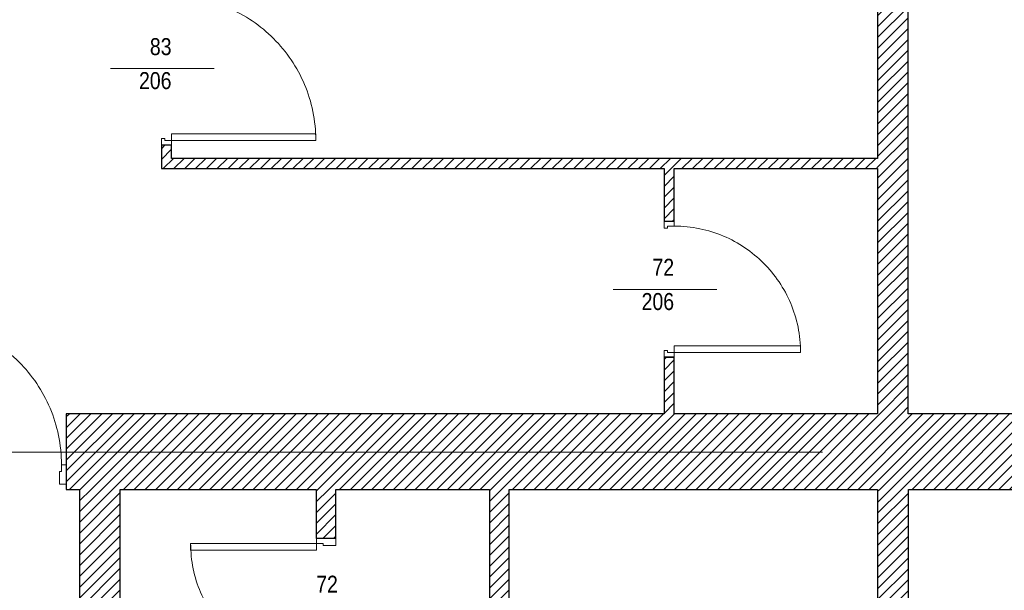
# Model space of a CAD drawing. Header units: millimetres. Extents: x -21056 to 421, y 9759 to 15589.
# Tile 29 of 120: x -6461 to -5881, y 10641 to 10977. Entities that reach past the tile are written whole.
import ezdxf
from ezdxf.enums import TextEntityAlignment as Align

# ---------------------------------------------------------------- set-up
doc = ezdxf.new("R2010")
doc.units = ezdxf.units.MM
doc.header["$LTSCALE"] = 25
doc.header["$MEASUREMENT"] = 0
doc.linetypes.add('Kropki i Kreski', pattern=[670.277762, 352.777767, -176.388884, 0, -141.111112])
doc.linetypes.add('Przerywana', pattern=[240, 120, -120])
for name, color, linetype in [('Drzwi ArchiCAD', 7, 'Continuous'), ('Konstrukcja - Siatki mod', 7, 'Continuous'), ('KR_INW', 7, 'Continuous'), ('NAPIS_SODON', 7, 'Continuous'), ('Znaczniki drzwi ArchiCADa', 7, 'Continuous')]:
    doc.layers.add(name, color=color, linetype=linetype)
for name, color, linetype, lineweight in [('Drzwi ArchiCAD_Nr_pióra__1', 7, 'Continuous', 13), ('Drzwi ArchiCAD_Nr_pióra__27', 7, 'Continuous', 25), ('Konstrukcja - Siatki mod_Nr_pióra__48', 1, 'Continuous', 15), ('KR_INW_Nr_pióra__101', 252, 'Continuous', 5), ('KR_INW_Nr_pióra__27', 7, 'Continuous', 25), ('NAPIS_SODON_Nr_pióra__121', 255, 'Continuous', 0), ('Znaczniki drzwi ArchiCADa_Nr_pióra__20', 1, 'Continuous', 13), ('Znaczniki drzwi ArchiCADa_Nr_pióra__7', 7, 'Continuous', 13)]:
    doc.layers.add(name, color=color, linetype=linetype, lineweight=lineweight)
doc.styles.add('GENERATED_STYLE_1', font='ARIALN.TTF')
pattern_1 = [(45, (0, 0), (-31.819804, 31.819804), [])]

# ---------------------------------------------------------------- blocks, each defined once
blk = doc.blocks.new('Strop_2', base_point=(188316, 115154.1))
at = {"layer": 'NAPIS_SODON_Nr_pióra__121', "linetype": 'Continuous', "flags": 128}
blk.add_lwpolyline([(204667.3, 113397.6), (188316, 113397.6), (188316, 115154.1), (204667.3, 115154.1)], dxfattribs=at)
blk = doc.blocks.new('Drzwi 19_21')
at = {"layer": 'Drzwi ArchiCAD_Nr_pióra__1', "linetype": 'Continuous'}
for p, q in [((387.7, 0), (387.7, 855.5)), ((387.7, 855.5), (427.7, 855.5)), ((427.7, 855.5), (427.7, 0)), ((-427.7, 0), (-455.7, 0)), ((-455.7, 0), (-455.7, -115)), ((-427.7, -40), (-427.7, 0)), ((427.7, 0), (387.7, 0)), ((455.7, 0), (427.7, 0)), ((427.7, 0), (427.7, -40)), ((455.7, -115), (455.7, 0)), ((-415.7, -40), (-427.7, -40)), ((-415.7, -115), (-415.7, -40)), ((427.7, -40), (415.7, -40)), ((415.7, -40), (415.7, -115)), ((-455.7, -115), (-415.7, -115)), ((415.7, -115), (455.7, -115))]:
    blk.add_line(p, q, dxfattribs=at)
at = {"layer": 'Drzwi ArchiCAD_Nr_pióra__1', "linetype": 'Przerywana'}
blk.add_arc((427.7, 0), 855.5, 90, 180, dxfattribs=at)
at = {"layer": 'Drzwi ArchiCAD_Nr_pióra__27', "linetype": 'Continuous'}
for p, q in [((-455.7, 0), (-455.7, -115)), ((455.7, 0), (455.7, -115))]:
    blk.add_line(p, q, dxfattribs=at)
blk = doc.blocks.new('Ściana_44', base_point=(205241.5, 115154.1))
at = {"layer": 'KR_INW_Nr_pióra__101', "linetype": 'Continuous'}
h = blk.add_hatch(dxfattribs=at)
h.set_pattern_fill('Cegła_licówka', color=256, style=0, pattern_type=2)
h.set_pattern_definition(pattern_1)
h.paths.add_polyline_path([(183355.2, 115299.1), (183355.2, 115184.1), (183355.2, 115154.1), (192680.4, 115154.1), (192680.4, 115184.1), (192680.4, 115299.1), (192680.4, 115599.1), (183355.2, 115599.1)])
at = {"layer": 'KR_INW_Nr_pióra__27', "linetype": 'Continuous'}
for p, q in [((183355.2, 115599.1), (183355.2, 115299.1)), ((183355.2, 115299.1), (183355.2, 115184.1)), ((183355.2, 115184.1), (183355.2, 115154.1))]:
    blk.add_line(p, q, dxfattribs=at)
at = {"layer": 'KR_INW_Nr_pióra__27', "linetype": 'Continuous', "flags": 128}
for points in [[(186876, 115599.1), (183355.2, 115599.1)], [(188134, 115599.1), (186936, 115599.1)], [(191661.7, 115599.1), (188314, 115599.1)], [(183355.2, 115154.1), (183432.8, 115154.1)], [(183672.8, 115154.1), (184827.4, 115154.1)], [(184943.4, 115154.1), (185847.5, 115154.1)], [(185963.5, 115154.1), (188134, 115154.1)], [(188316, 115154.1), (192680.4, 115154.1)]]:
    blk.add_lwpolyline(points, dxfattribs=at)
at = {"layer": 'Drzwi ArchiCAD', "linetype": 'Continuous', "xscale": -1, "zscale": 1000}
blk.add_blockref('Drzwi 19_21', (182899.5, 115299.1), dxfattribs=at)
blk = doc.blocks.new('Drzwi 19_35')
at = {"layer": 'Drzwi ArchiCAD_Nr_pióra__1', "linetype": 'Continuous'}
for p, q in [((384.6, 0), (384.6, 849.2)), ((384.6, 849.2), (424.6, 849.2)), ((424.6, 849.2), (424.6, 0)), ((-424.6, 0), (-452.6, 0)), ((-452.6, 0), (-452.6, -60)), ((-424.6, -40), (-424.6, 0)), ((424.6, 0), (384.6, 0)), ((452.6, 0), (424.6, 0)), ((424.6, 0), (424.6, -40)), ((452.6, -60), (452.6, 0)), ((-412.6, -40), (-424.6, -40)), ((-412.6, -60), (-412.6, -40)), ((424.6, -40), (412.6, -40)), ((412.6, -40), (412.6, -60)), ((-452.6, -60), (-412.6, -60)), ((412.6, -60), (452.6, -60))]:
    blk.add_line(p, q, dxfattribs=at)
at = {"layer": 'Drzwi ArchiCAD_Nr_pióra__1', "linetype": 'Przerywana'}
blk.add_arc((424.6, 0), 849.2, 90, 180, dxfattribs=at)
at = {"layer": 'Drzwi ArchiCAD_Nr_pióra__27', "linetype": 'Continuous'}
for p, q in [((-452.6, 0), (-452.6, -60)), ((452.6, 0), (452.6, -60))]:
    blk.add_line(p, q, dxfattribs=at)
blk = doc.blocks.new('Znacznik Wym 19_14')
at = {"layer": 'Znaczniki drzwi ArchiCADa_Nr_pióra__20', "linetype": 'Continuous'}
blk.add_line((0, -310), (0, 300), dxfattribs=at)
at = {"layer": 'Znaczniki drzwi ArchiCADa_Nr_pióra__7', "style": 'GENERATED_STYLE_1'}
for tag, p in [('AC_MarkerText_2', (-17.6, -29.3)), ('AC_MarkerText_3', (182.4, -29.3))]:
    blk.add_attdef(tag, text='', height=100, rotation=90, dxfattribs=at).set_placement(p, align=Align.BOTTOM_LEFT)
blk = doc.blocks.new('Ściana_103', base_point=(183915.9, 117042.8))
at = {"layer": 'KR_INW_Nr_pióra__101', "linetype": 'Continuous'}
h = blk.add_hatch(dxfattribs=at)
h.set_pattern_fill('Cegła_licówka', color=256, style=0, pattern_type=2)
h.set_pattern_definition(pattern_1)
h.paths.add_polyline_path([(183975.9, 121145.6), (183915.9, 121145.6), (183915.9, 118085), (183975.9, 118085)])
h = blk.add_hatch(dxfattribs=at)
h.set_pattern_fill('Cegła_licówka', color=256, style=0, pattern_type=2)
h.set_pattern_definition(pattern_1)
h.paths.add_polyline_path([(183915.9, 117042.8), (183975.9, 117102.8), (183975.9, 117179.9), (183915.9, 117179.9)])
at = {"layer": 'KR_INW_Nr_pióra__27', "linetype": 'Continuous'}
for p, q in [((183975.9, 118085), (183915.9, 118085)), ((183975.9, 117179.9), (183915.9, 117179.9))]:
    blk.add_line(p, q, dxfattribs=at)
at = {"layer": 'KR_INW_Nr_pióra__27', "linetype": 'Continuous', "flags": 128}
for points in [[(183915.9, 121145.6), (183915.9, 118350.7)], [(183975.9, 118085), (183975.9, 121145.6)], [(183915.9, 118290.7), (183915.9, 118085)], [(183915.9, 117179.9), (183915.9, 117042.8)], [(183975.9, 117102.8), (183975.9, 117179.9)]]:
    blk.add_lwpolyline(points, dxfattribs=at)
at = {"layer": 'Drzwi ArchiCAD', "linetype": 'Continuous', "zscale": 1000, "rotation": 270}
blk.add_blockref('Drzwi 19_35', (183975.9, 117632.4), dxfattribs=at)
at = {"layer": 'Znaczniki drzwi ArchiCADa', "color": 14, "lineweight": 13, "true_color": 0xb00000}
ref = blk.add_blockref('Znacznik Wym 19_14', (183915.9, 117632.4), dxfattribs=dict(at, rotation=90))
ref.add_attrib('AC_MarkerText_2', '83', dxfattribs={"layer": 'Znaczniki drzwi ArchiCADa_Nr_pióra__7', "color": 7, "height": 100, "rotation": 360, "style": 'GENERATED_STYLE_1'}).set_placement((183847.9, 117680.7), align=Align.BOTTOM_LEFT)
ref.add_attrib('AC_MarkerText_3', '206', dxfattribs={"layer": 'Znaczniki drzwi ArchiCADa_Nr_pióra__7', "color": 7, "height": 100, "rotation": 360, "style": 'GENERATED_STYLE_1'}).set_placement((183783.9, 117480.7), align=Align.BOTTOM_LEFT)
blk = doc.blocks.new('Ściana_104', base_point=(183915.9, 117042.8))
at = {"layer": 'KR_INW_Nr_pióra__101', "linetype": 'Continuous'}
h = blk.add_hatch(dxfattribs=at)
h.set_pattern_fill('Cegła_licówka', color=256, style=0, pattern_type=2)
h.set_pattern_definition(pattern_1)
h.paths.add_polyline_path([(183915.9, 117042.8), (188134, 117042.8), (188134, 117102.8), (183975.9, 117102.8)])
at = {"layer": 'KR_INW_Nr_pióra__27', "linetype": 'Continuous', "flags": 128}
for points in [[(188134, 117102.8), (183975.9, 117102.8)], [(183915.9, 117042.8), (186876, 117042.8)], [(186936, 117042.8), (188134, 117042.8)]]:
    blk.add_lwpolyline(points, dxfattribs=at)
blk = doc.blocks.new('Drzwi 19_36')
at = {"layer": 'Drzwi ArchiCAD_Nr_pióra__1', "linetype": 'Continuous'}
for p, q in [((332.1, 0), (332.1, 744.3)), ((332.1, 744.3), (372.1, 744.3)), ((372.1, 744.3), (372.1, 0)), ((-372.1, 0), (-400.1, 0)), ((-400.1, 0), (-400.1, -60)), ((-372.1, -40), (-372.1, 0)), ((372.1, 0), (332.1, 0)), ((400.1, 0), (372.1, 0)), ((372.1, 0), (372.1, -40)), ((400.1, -60), (400.1, 0)), ((-360.1, -40), (-372.1, -40)), ((-360.1, -60), (-360.1, -40)), ((372.1, -40), (360.1, -40)), ((360.1, -40), (360.1, -60)), ((-400.1, -60), (-360.1, -60)), ((360.1, -60), (400.1, -60))]:
    blk.add_line(p, q, dxfattribs=at)
at = {"layer": 'Drzwi ArchiCAD_Nr_pióra__1', "linetype": 'Przerywana'}
blk.add_arc((372.1, 0), 744.3, 90, 180, dxfattribs=at)
at = {"layer": 'Drzwi ArchiCAD_Nr_pióra__27', "linetype": 'Continuous'}
for p, q in [((-400.1, 0), (-400.1, -60)), ((400.1, 0), (400.1, -60))]:
    blk.add_line(p, q, dxfattribs=at)
blk = doc.blocks.new('Znacznik Wym 19_31')
at = {"layer": 'Znaczniki drzwi ArchiCADa_Nr_pióra__20', "linetype": 'Continuous'}
blk.add_line((0, 250), (0, -360), dxfattribs=at)
at = {"layer": 'Znaczniki drzwi ArchiCADa_Nr_pióra__7', "style": 'GENERATED_STYLE_1'}
for tag, p in [('AC_MarkerText_2', (-17.6, -97.4)), ('AC_MarkerText_3', (182.4, -161.4))]:
    blk.add_attdef(tag, text='', height=100, rotation=90, dxfattribs=at).set_placement(p, align=Align.BOTTOM_LEFT)
blk = doc.blocks.new('Ściana_105', base_point=(186876, 117042.8))
at = {"layer": 'KR_INW_Nr_pióra__101', "linetype": 'Continuous'}
h = blk.add_hatch(dxfattribs=at)
h.set_pattern_fill('Cegła_licówka', color=256, style=0, pattern_type=2)
h.set_pattern_definition(pattern_1)
h.paths.add_polyline_path([(186876, 117042.8), (186876, 116731.7), (186936, 116731.7), (186936, 117042.8)])
h = blk.add_hatch(dxfattribs=at)
h.set_pattern_fill('Cegła_licówka', color=256, style=0, pattern_type=2)
h.set_pattern_definition(pattern_1)
h.paths.add_polyline_path([(186876, 115599.1), (186936, 115599.1), (186936, 115931.4), (186876, 115931.4)])
at = {"layer": 'KR_INW_Nr_pióra__27', "linetype": 'Continuous'}
for p, q in [((186936, 116731.7), (186876, 116731.7)), ((186936, 115931.4), (186876, 115931.4))]:
    blk.add_line(p, q, dxfattribs=at)
at = {"layer": 'KR_INW_Nr_pióra__27', "linetype": 'Continuous', "flags": 128}
for points in [[(186876, 117042.8), (186876, 116731.7)], [(186936, 116731.7), (186936, 117042.8)], [(186876, 115931.4), (186876, 115599.1)], [(186936, 115599.1), (186936, 115931.4)]]:
    blk.add_lwpolyline(points, dxfattribs=at)
at = {"layer": 'Drzwi ArchiCAD', "linetype": 'Continuous', "zscale": 1000, "rotation": 270}
blk.add_blockref('Drzwi 19_36', (186936, 116331.6), dxfattribs=at)
at = {"layer": 'Znaczniki drzwi ArchiCADa', "color": 14, "lineweight": 13, "true_color": 0xb00000}
ref = blk.add_blockref('Znacznik Wym 19_31', (186936, 116331.6), dxfattribs=dict(at, rotation=270))
ref.add_attrib('AC_MarkerText_2', '72', dxfattribs={"layer": 'Znaczniki drzwi ArchiCADa_Nr_pióra__7', "color": 7, "height": 100, "rotation": 360, "style": 'GENERATED_STYLE_1'}).set_placement((186808, 116381.6), align=Align.BOTTOM_LEFT)
ref.add_attrib('AC_MarkerText_3', '206', dxfattribs={"layer": 'Znaczniki drzwi ArchiCADa_Nr_pióra__7', "color": 7, "height": 100, "rotation": 360, "style": 'GENERATED_STYLE_1'}).set_placement((186744, 116179.9), align=Align.BOTTOM_LEFT)
blk = doc.blocks.new('Ściana_106', base_point=(188134, 115154.1))
at = {"layer": 'KR_INW_Nr_pióra__101', "linetype": 'Continuous'}
h = blk.add_hatch(dxfattribs=at)
h.set_pattern_fill('Cegła_licówka', color=256, style=0, pattern_type=2)
h.set_pattern_definition(pattern_1)
h.paths.add_polyline_path([(188314, 115599.1), (188314, 121145.6), (188134, 121145.6), (188134, 115599.1)])
at = {"layer": 'KR_INW_Nr_pióra__27', "linetype": 'Continuous', "flags": 128}
for points in [[(188134, 121145.6), (188134, 117102.8)], [(188314, 115599.1), (188314, 121145.6)], [(188134, 117042.8), (188134, 115599.1)]]:
    blk.add_lwpolyline(points, dxfattribs=at)
blk = doc.blocks.new('Drzwi 19_41')
at = {"layer": 'Drzwi ArchiCAD_Nr_pióra__1', "linetype": 'Continuous'}
for p, q in [((330.3, 0), (330.3, 740.5)), ((330.3, 740.5), (370.3, 740.5)), ((370.3, 740.5), (370.3, 0)), ((-370.3, 0), (-398.3, 0)), ((-398.3, 0), (-398.3, -115)), ((-370.3, -40), (-370.3, 0)), ((370.3, 0), (330.3, 0)), ((398.3, 0), (370.3, 0)), ((370.3, 0), (370.3, -40)), ((398.3, -115), (398.3, 0)), ((-358.3, -40), (-370.3, -40)), ((-358.3, -115), (-358.3, -40)), ((370.3, -40), (358.3, -40)), ((358.3, -40), (358.3, -115)), ((-398.3, -115), (-358.3, -115)), ((358.3, -115), (398.3, -115))]:
    blk.add_line(p, q, dxfattribs=at)
at = {"layer": 'Drzwi ArchiCAD_Nr_pióra__1', "linetype": 'Przerywana'}
blk.add_arc((370.3, 0), 740.5, 90, 180, dxfattribs=at)
at = {"layer": 'Drzwi ArchiCAD_Nr_pióra__27', "linetype": 'Continuous'}
for p, q in [((-398.3, -115), (-398.3, 0)), ((398.3, -115), (398.3, 0))]:
    blk.add_line(p, q, dxfattribs=at)
blk = doc.blocks.new('Znacznik Wym 19_34')
at = {"layer": 'Znaczniki drzwi ArchiCADa_Nr_pióra__20', "linetype": 'Continuous'}
blk.add_line((0, 250), (0, -416), dxfattribs=at)
at = {"layer": 'Znaczniki drzwi ArchiCADa_Nr_pióra__7', "style": 'GENERATED_STYLE_1'}
for tag, p in [('AC_MarkerText_3', (-182.4, 30.7)), ('AC_MarkerText_2', (17.6, 32.4))]:
    blk.add_attdef(tag, text='', height=100, rotation=270, dxfattribs=at).set_placement(p, align=Align.BOTTOM_LEFT)
blk = doc.blocks.new('Ściana_115', base_point=(184827.4, 113397.6))
at = {"layer": 'KR_INW_Nr_pióra__101', "linetype": 'Continuous'}
h = blk.add_hatch(dxfattribs=at)
h.set_pattern_fill('Cegła_licówka', color=256, style=0, pattern_type=2)
h.set_pattern_definition(pattern_1)
h.paths.add_polyline_path([(184943.4, 115154.1), (184827.4, 115154.1), (184827.4, 114864.2), (184828.4, 114864.2), (184943.4, 114864.2)])
h = blk.add_hatch(dxfattribs=at)
h.set_pattern_fill('Cegła_licówka', color=256, style=0, pattern_type=2)
h.set_pattern_definition(pattern_1)
h.paths.add_polyline_path([(184827.4, 113397.6), (184943.4, 113397.6), (184943.4, 114067.7), (184828.4, 114067.7), (184827.4, 114067.7)])
at = {"layer": 'KR_INW_Nr_pióra__27', "linetype": 'Continuous'}
for p, q in [((184828.4, 114864.2), (184827.4, 114864.2)), ((184943.4, 114864.2), (184828.4, 114864.2)), ((184828.4, 114067.7), (184827.4, 114067.7)), ((184943.4, 114067.7), (184828.4, 114067.7))]:
    blk.add_line(p, q, dxfattribs=at)
at = {"layer": 'KR_INW_Nr_pióra__27', "linetype": 'Continuous', "flags": 128}
for points in [[(184827.4, 115154.1), (184827.4, 114864.2)], [(184943.4, 114864.2), (184943.4, 115154.1)], [(184827.4, 114067.7), (184827.4, 113397.6)], [(184943.4, 113397.6), (184943.4, 114067.7)]]:
    blk.add_lwpolyline(points, dxfattribs=at)
at = {"layer": 'Drzwi ArchiCAD', "linetype": 'Continuous', "zscale": 1000, "rotation": 90}
blk.add_blockref('Drzwi 19_41', (184828.4, 114465.9), dxfattribs=at)
at = {"layer": 'Znaczniki drzwi ArchiCADa', "color": 14, "lineweight": 13, "true_color": 0xb00000}
ref = blk.add_blockref('Znacznik Wym 19_34', (184827.4, 114465.9), dxfattribs=dict(at, rotation=90))
ref.add_attrib('AC_MarkerText_2', '72', dxfattribs={"layer": 'Znaczniki drzwi ArchiCADa_Nr_pióra__7', "color": 7, "height": 100, "rotation": 360, "style": 'GENERATED_STYLE_1'}).set_placement((184827.4, 114515.9), align=Align.BOTTOM_LEFT)
ref.add_attrib('AC_MarkerText_3', '206', dxfattribs={"layer": 'Znaczniki drzwi ArchiCADa_Nr_pióra__7', "color": 7, "height": 100, "rotation": 360, "style": 'GENERATED_STYLE_1'}).set_placement((184827.4, 114314.2), align=Align.BOTTOM_LEFT)
blk = doc.blocks.new('Ściana_116', base_point=(185847.5, 113397.6))
at = {"layer": 'KR_INW_Nr_pióra__101', "linetype": 'Continuous'}
h = blk.add_hatch(dxfattribs=at)
h.set_pattern_fill('Cegła_licówka', color=256, style=0, pattern_type=2)
h.set_pattern_definition(pattern_1)
h.paths.add_polyline_path([(185963.5, 113397.6), (185963.5, 115154.1), (185847.5, 115154.1), (185847.5, 113397.6)])
at = {"layer": 'KR_INW_Nr_pióra__27', "linetype": 'Continuous', "flags": 128}
for points in [[(185847.5, 115154.1), (185847.5, 113397.6)], [(185963.5, 113397.6), (185963.5, 115154.1)]]:
    blk.add_lwpolyline(points, dxfattribs=at)
blk = doc.blocks.new('Ściana_117', base_point=(188134, 113397.6))
at = {"layer": 'KR_INW_Nr_pióra__101', "linetype": 'Continuous'}
h = blk.add_hatch(dxfattribs=at)
h.set_pattern_fill('Cegła_licówka', color=256, style=0, pattern_type=2)
h.set_pattern_definition(pattern_1)
h.paths.add_polyline_path([(188316, 113397.6), (188316, 115154.1), (188134, 115154.1), (188134, 113397.6)])
at = {"layer": 'KR_INW_Nr_pióra__27', "linetype": 'Continuous', "flags": 128}
for points in [[(188134, 115154.1), (188134, 113397.6)], [(188316, 113397.6), (188316, 115154.1)]]:
    blk.add_lwpolyline(points, dxfattribs=at)
blk = doc.blocks.new('Ściana_118', base_point=(183432.8, 115154.1))
at = {"layer": 'KR_INW_Nr_pióra__101', "linetype": 'Continuous'}
h = blk.add_hatch(dxfattribs=at)
h.set_pattern_fill('Cegła_licówka', color=256, style=0, pattern_type=2)
h.set_pattern_definition(pattern_1)
h.paths.add_polyline_path([(183432.8, 115154.1), (183432.8, 113397.6), (183672.8, 113397.6), (183672.8, 115154.1)])
at = {"layer": 'KR_INW_Nr_pióra__27', "linetype": 'Continuous', "flags": 128}
for points in [[(183432.8, 115154.1), (183432.8, 113397.6)], [(183672.8, 113397.6), (183672.8, 115154.1)]]:
    blk.add_lwpolyline(points, dxfattribs=at)
blk = doc.blocks.new('Standardowy znacznik siatki_8')
at = {"layer": 'Konstrukcja - Siatki mod_Nr_pióra__48', "linetype": 'Kropki i Kreski'}
blk.add_line((1000, 0), (72912, 0), dxfattribs=at)

msp = doc.modelspace()

# ---------------------------------------------------------------- block references
at = {"layer": 'Konstrukcja - Siatki mod', "color": 8, "linetype": 'Continuous', "lineweight": 13, "xscale": 0.1, "yscale": 0.1, "zscale": 100}
msp.add_blockref('Standardowy znacznik siatki_8', (-6969.92, 10722.14), dxfattribs=at)
at = {"layer": 'KR_INW', "xscale": 0.1, "yscale": 0.1, "zscale": 0.1}
for name, p in [('Ściana_103', (-6377.26, 10889.2)), ('Ściana_106', (-5955.45, 10700.34)), ('Ściana_104', (-6377.26, 10889.2)), ('Ściana_105', (-6081.25, 10889.2)), ('Ściana_44', (-4244.7, 10700.34)), ('Ściana_118', (-6425.57, 10700.34)), ('Ściana_115', (-6286.11, 10524.68)), ('Ściana_116', (-6184.1, 10524.68)), ('Ściana_117', (-5955.45, 10524.68))]:
    msp.add_blockref(name, p, dxfattribs=at)
at = {"layer": 'NAPIS_SODON', "color": 255, "linetype": 'Continuous', "lineweight": 0, "xscale": 0.1, "yscale": 0.1, "zscale": 0.1}
msp.add_blockref('Strop_2', (-5937.25, 10700.34), dxfattribs=at)

doc.saveas('drawing.dxf')
